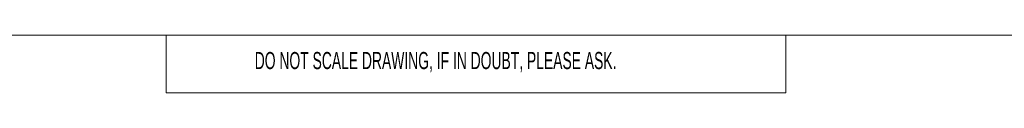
# Model space of a CAD drawing. Header units: millimetres. Extents: x 0 to 420, y 0 to 297.
# Tile 54 of 106: x 147 to 283, y 282 to 290. Entities that reach past the tile are written whole.
import ezdxf

# ---------------------------------------------------------------- set-up
doc = ezdxf.new("R2010")
doc.units = ezdxf.units.MM
doc.styles.add('SLDTEXTSTYLE0', font='TXT', dxfattribs={"width": 0.605})

msp = doc.modelspace()

# ---------------------------------------------------------------- linework, layer by layer
at = {"color": 7, "linetype": 'Continuous', "lineweight": 18}
for p, q in [((413, 290), (7, 290)), ((167, 290), (167, 282)), ((253, 290), (253, 282)), ((253, 282), (167, 282))]:
    msp.add_line(p, q, dxfattribs=at)

# ---------------------------------------------------------------- texts
at = {"color": 7, "linetype": 'Continuous', "lineweight": 0, "insert": (179.3, 287.67), "char_height": 2.3813, "attachment_point": 1, "style": 'SLDTEXTSTYLE0'}
msp.add_mtext('DO NOT SCALE DRAWING, IF IN DOUBT, PLEASE ASK.', dxfattribs=at)

doc.saveas('drawing.dxf')
